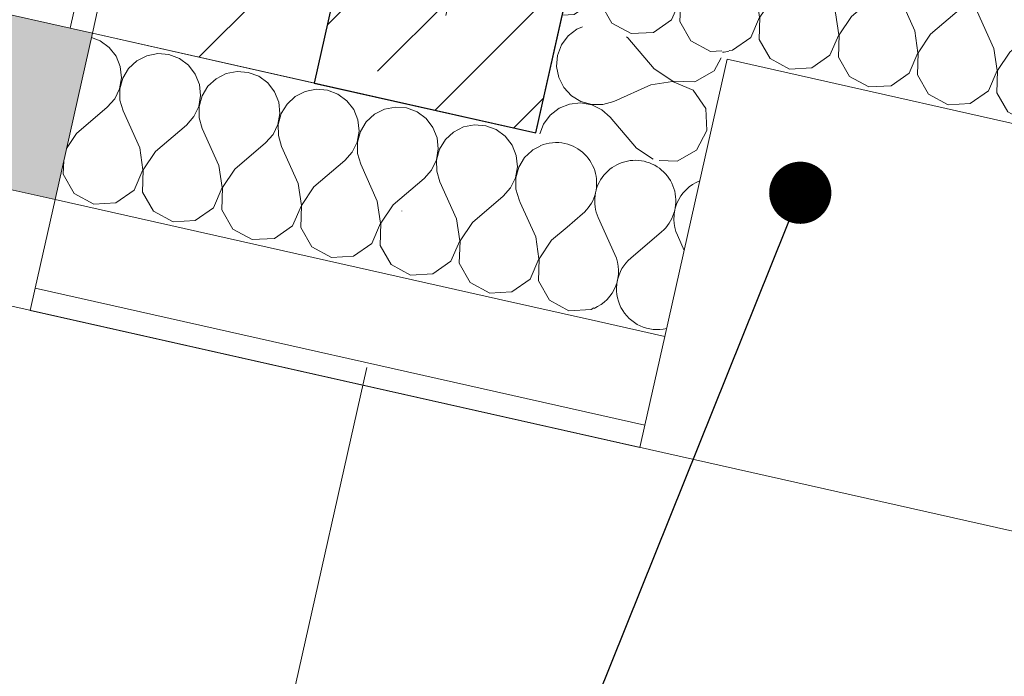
# Model space of a CAD drawing. Header units: millimetres. Extents: x -7145539 to -6664766, y 5874041 to 6141700.
# Tile 27 of 177: x -6938111 to -6937245, y 5891733 to 5892311. Entities that reach past the tile are written whole.
import ezdxf
from ezdxf.enums import TextEntityAlignment as Align

# ---------------------------------------------------------------- set-up
doc = ezdxf.new("R2010")
doc.units = ezdxf.units.MM
doc.header["$MEASUREMENT"] = 0
doc.linetypes.add('Штрихпунктирная', pattern=[670.277762, 352.777767, -176.388884, 0, -141.111112])
for name, color, linetype in [('АР-Стены_внешние_.АР', 7, 'Continuous'), ('АР-Чертеж-Оси_Осевые размеры.АР', 7, 'Continuous'), ('Окна Archicad', 7, 'Continuous')]:
    doc.layers.add(name, color=color, linetype=linetype)
for name, color, linetype, lineweight in [('АР-Стены_внешние_.АР_Ном._пера__1', 7, 'Continuous', 30), ('АР-Стены_внешние_.АР_Ном._пера__120', 7, 'Continuous', 15), ('АР-текст_наименование_Ном._пера__1', 7, 'Continuous', 0), ('АР-Чертеж-Оси_Осевые размеры.АР_Ном._пера__120', 7, 'Continuous', 0), ('Окна Archicad_Ном._пера__1', 7, 'Continuous', 0), ('Окна Archicad_Ном._пера__120', 7, 'Continuous', 0)]:
    doc.layers.add(name, color=color, linetype=linetype, lineweight=lineweight)
doc.styles.add('РЎР“Р•РќР•Р\xa0Р\x98Р\xa0_РЎРўР\x98Р›Р¬_2', font='GOTHIC.TTF')
doc.dimstyles.new('СГЕНЕРИР_СТИЛЬ__16', dxfattribs={"dimtxt": 0.18, "dimasz": 109.44, "dimexe": 0.18, "dimexo": 0.0625, "dimgap": 0, "dimtad": 0, "dimtih": 1, "dimtoh": 1, "dimdec": 4, "dimzin": 0, "dimdsep": 46, "dimcen": 0.09, "dimadec": 0, "dimazin": 0, "dimtfac": 1, "dimtdec": 4, "dimtmove": 0, "dimatfit": 3, "dimldrblk": 'ARROWHEAD_11', "dimfxl": 1, "dimtolj": 1, "dimtzin": 0, "dimarcsym": 0})

# ---------------------------------------------------------------- blocks, each defined once
blk = doc.blocks.new('Стена_318_1', base_point=(-6937759.14, 5892213.81))
at = {"layer": 'АР-Стены_внешние_.АР', "linetype": 'Continuous', "lineweight": 0, "true_color": 0x000000}
h = blk.add_hatch(dxfattribs=at)
h.set_pattern_fill('ЖЕЛЕЗОБЕТОН__PROJECT__0001', color=18, style=0, pattern_type=2)
h.set_pattern_definition([(45, (-6321637.81, 6318947.94), (-84.852814, 84.852814), []), (45, (-6321680.24, 6318990.37), (-84.852814, 84.852814), [90, -30, 0, -30])])
h.paths.add_polyline_path([(-6937657.19, 5892211.41), (-6937558.58, 5892650.47), (-6937753.72, 5892694.29), (-6937852.32, 5892255.24)])
at = {"layer": 'АР-Стены_внешние_.АР_Ном._пера__1', "color": 7, "linetype": 'Continuous', "lineweight": 30, "flags": 128}
for points in [[(-6937753.72, 5892694.29), (-6937852.32, 5892255.24)], [(-6937657.19, 5892211.41), (-6937558.58, 5892650.47)], [(-6937852.32, 5892255.24), (-6937657.19, 5892211.41)]]:
    blk.add_lwpolyline(points, dxfattribs=at)
blk = doc.blocks.new('Стена_333_1', base_point=(-6937851.28, 5892716.22))
at = {"layer": 'АР-Стены_внешние_.АР', "linetype": 'Continuous', "lineweight": 0, "true_color": 0x000000}
h = blk.add_hatch(dxfattribs=at)
h.set_pattern_fill('ШТУКАТУРКА__ГИПС_01_0001', color=18, style=0, pattern_type=2)
h.set_pattern_definition([(45, (-6321637.81, 6319297.94), (-111.369318, 111.369318), [0, -105, 0, -157.5]), (110, (-6321287.81, 6319297.94), (148.001588, 53.868173), [0, -77, 0, -133])])
h.paths.add_polyline_path([(-6937968.37, 5892742.51), (-6938067, 5892303.39), (-6938047.48, 5892299), (-6937948.85, 5892738.13)])
h = blk.add_hatch(dxfattribs=at)
h.set_pattern_fill('БЛОКИ_БЕТОННЫЕ_ЭФФЕКТИВН_78', color=18, style=0, pattern_type=2)
h.set_pattern_definition([(45, (-6321637.81, 6318947.94), (-127.279217, 127.279217), [])])
h.paths.add_polyline_path([(-6937948.85, 5892738.13), (-6938047.48, 5892299), (-6937852.34, 5892255.18), (-6937753.71, 5892694.3)])
at = {"layer": 'АР-Стены_внешние_.АР_Ном._пера__1', "color": 7, "linetype": 'Continuous', "lineweight": 15}
blk.add_line((-6937948.85, 5892738.13), (-6938047.48, 5892299), dxfattribs=at)
at = {"layer": 'АР-Стены_внешние_.АР_Ном._пера__1', "color": 7, "linetype": 'Continuous', "lineweight": 0, "flags": 128}
for points in [[(-6937968.37, 5892742.51), (-6938067, 5892303.39)], [(-6937968.37, 5892742.51), (-6937948.85, 5892738.13)], [(-6938067, 5892303.39), (-6938047.48, 5892299)]]:
    blk.add_lwpolyline(points, dxfattribs=at)
at = {"layer": 'АР-Стены_внешние_.АР_Ном._пера__1', "color": 7, "linetype": 'Continuous', "lineweight": 15, "flags": 128}
for points in [[(-6937948.85, 5892738.13), (-6937753.71, 5892694.3)], [(-6937852.34, 5892255.18), (-6937753.71, 5892694.3)], [(-6938047.48, 5892299), (-6937852.34, 5892255.18)]]:
    blk.add_lwpolyline(points, dxfattribs=at)
blk = doc.blocks.new('*X1063', base_point=(-6321637.81, 6318947.94))
at = {"layer": 'АР-Стены_внешние_.АР_Ном._пера__1', "color": 7, "linetype": 'Continuous', "lineweight": 0}
for p, q in [((-6937596.31, 5892444.84), (-6937605.09, 5892440.37)), ((-6937595.82, 5892444.94), (-6937596.31, 5892444.84)), ((-6937605.09, 5892440.37), (-6937605.94, 5892439.58)), ((-6937602.57, 5892363.86), (-6937616.16, 5892394.08)), ((-6937588.63, 5892360.73), (-6937561.46, 5892383.91)), ((-6937561.46, 5892383.91), (-6937558.96, 5892386.73)), ((-6937599.74, 5892344.55), (-6937602.57, 5892363.86)), ((-6937588.63, 5892360.73), (-6937599.45, 5892344.49)), ((-6937607.48, 5892326.63), (-6937599.74, 5892344.55)), ((-6937599.45, 5892344.49), (-6937600.12, 5892324.98)), ((-6937530.04, 5892328.9), (-6937532.37, 5892344.73)), ((-6937525.94, 5892334.58), (-6937529.76, 5892328.84)), ((-6937623.48, 5892315.46), (-6937607.48, 5892326.63)), ((-6937600.12, 5892324.98), (-6937590.43, 5892308.04)), ((-6937537.78, 5892310.98), (-6937530.04, 5892328.9)), ((-6937529.76, 5892328.84), (-6937530.43, 5892309.33)), ((-6937633.95, 5892314.88), (-6937623.48, 5892315.46)), ((-6937590.43, 5892308.04), (-6937573.28, 5892298.72)), ((-6937553.79, 5892299.81), (-6937537.78, 5892310.98)), ((-6937530.43, 5892309.33), (-6937520.74, 5892292.38)), ((-6937573.28, 5892298.72), (-6937553.79, 5892299.81)), ((-6937520.74, 5892292.38), (-6937503.59, 5892283.07)), ((-6937503.59, 5892283.07), (-6937493.67, 5892283.62))]:
    blk.add_line(p, q, dxfattribs=at)
blk = doc.blocks.new('*X1064', base_point=(-6321637.81, 6318947.94))
at = {"layer": 'АР-Стены_внешние_.АР_Ном._пера__1', "color": 7, "linetype": 'Continuous', "lineweight": 0}
for p, q in [((-6936992.44, 5892294.44), (-6936993.51, 5892297.12)), ((-6936977.86, 5892299.49), (-6936985.08, 5892292.79)), ((-6936970.7, 5892303.13), (-6936977.86, 5892299.49)), ((-6936991.41, 5892284.64), (-6936992.44, 5892294.44)), ((-6936985.08, 5892292.79), (-6936990.2, 5892284.37)), ((-6936993.1, 5892274.93), (-6936991.41, 5892284.64)), ((-6936990.2, 5892284.37), (-6936992.82, 5892274.87)), ((-6936997.38, 5892266.06), (-6936993.1, 5892274.93)), ((-6936992.82, 5892274.87), (-6936992.75, 5892265.02)), ((-6937003.93, 5892258.69), (-6936997.38, 5892266.06)), ((-6936992.75, 5892265.02), (-6936989.99, 5892255.56)), ((-6937045.03, 5892238.64), (-6937054.08, 5892258.76)), ((-6937031.09, 5892235.51), (-6937003.93, 5892258.69)), ((-6936984.25, 5892242.8), (-6936989.99, 5892255.56)), ((-6937042.2, 5892219.33), (-6937045.03, 5892238.64)), ((-6937031.09, 5892235.51), (-6937041.92, 5892219.26)), ((-6937112.05, 5892222.06), (-6937112.27, 5892215.41)), ((-6937049.94, 5892201.41), (-6937042.2, 5892219.33)), ((-6937041.92, 5892219.26), (-6937042.58, 5892199.75)), ((-6937135.64, 5892205.89), (-6937119.63, 5892217.06)), ((-6937119.63, 5892217.06), (-6937119.51, 5892217.34)), ((-6937112.27, 5892215.41), (-6937102.58, 5892198.46)), ((-6937137.78, 5892205.77), (-6937135.64, 5892205.89)), ((-6937065.94, 5892190.23), (-6937049.94, 5892201.41)), ((-6937102.58, 5892198.46), (-6937085.43, 5892189.14)), ((-6937042.58, 5892199.75), (-6937032.89, 5892182.81)), ((-6937085.43, 5892189.14), (-6937065.94, 5892190.23)), ((-6937032.89, 5892182.81), (-6937015.74, 5892173.49)), ((-6937015.74, 5892173.49), (-6936999.62, 5892174.39))]:
    blk.add_line(p, q, dxfattribs=at)
blk = doc.blocks.new('*X1065', base_point=(-6321637.81, 6318947.94))
at = {"layer": 'АР-Стены_внешние_.АР_Ном._пера__1', "color": 7, "linetype": 'Continuous', "lineweight": 0}
for p, q in [((-6937532.88, 5892348.21), (-6937547.53, 5892380.78)), ((-6937518.94, 5892345.08), (-6937491.77, 5892368.26)), ((-6937471.89, 5892351.92), (-6937477.83, 5892365.13))]:
    blk.add_line(p, q, dxfattribs=at)
for centre, start, end in [((-6937584.64, 5892411.08), 77.34106, 108.29013), ((-6937584.64, 5892411.08), 316.39265, 77.34106), ((-6937514.95, 5892395.43), 77.34106, 204.21096), ((-6937514.95, 5892395.43), 310.47116, 77.34106), ((-6937445.26, 5892379.78), 111.16556, 204.21096), ((-6937565.45, 5892333.56), 14.12981, 24.21096), ((-6937495.76, 5892317.91), 130.47116, 150.00609), ((-6937495.76, 5892317.91), 274.67669, 283.66158)]:
    blk.add_arc(centre, 35.71, start, end, dxfattribs=at)
blk = doc.blocks.new('*X1066', base_point=(-6321637.81, 6318947.94))
at = {"layer": 'АР-Стены_внешние_.АР_Ном._пера__1', "color": 7, "linetype": 'Continuous', "lineweight": 0}
for p, q in [((-6937456.92, 5892413.53), (-6937458.2, 5892412.88)), ((-6937447.25, 5892415.44), (-6937456.92, 5892413.53)), ((-6937437.43, 5892414.62), (-6937447.25, 5892415.44)), ((-6937428.21, 5892411.16), (-6937437.43, 5892414.62)), ((-6937420.28, 5892405.3), (-6937428.21, 5892411.16)), ((-6937414.26, 5892397.51), (-6937420.28, 5892405.3)), ((-6937377.56, 5892399.78), (-6937387.23, 5892397.88)), ((-6937367.74, 5892398.97), (-6937377.56, 5892399.78)), ((-6937410.59, 5892388.36), (-6937414.26, 5892397.51)), ((-6937396.01, 5892393.41), (-6937403.23, 5892386.71)), ((-6937387.23, 5892397.88), (-6937396.01, 5892393.41)), ((-6937358.52, 5892395.5), (-6937367.74, 5892398.97)), ((-6937350.59, 5892389.65), (-6937358.52, 5892395.5)), ((-6937409.57, 5892378.56), (-6937410.59, 5892388.36)), ((-6937403.23, 5892386.71), (-6937408.35, 5892378.29)), ((-6937344.57, 5892381.85), (-6937350.59, 5892389.65)), ((-6937317.54, 5892382.23), (-6937326.32, 5892377.75)), ((-6937307.87, 5892384.13), (-6937317.54, 5892382.23)), ((-6937298.05, 5892383.32), (-6937307.87, 5892384.13)), ((-6937288.82, 5892379.85), (-6937298.05, 5892383.32)), ((-6937411.26, 5892368.85), (-6937409.57, 5892378.56)), ((-6937408.35, 5892378.29), (-6937410.98, 5892368.79)), ((-6937340.9, 5892372.71), (-6937344.57, 5892381.85)), ((-6937326.32, 5892377.75), (-6937333.54, 5892371.05)), ((-6937280.9, 5892374), (-6937288.82, 5892379.85)), ((-6937274.87, 5892366.2), (-6937280.9, 5892374)), ((-6937415.54, 5892359.98), (-6937411.26, 5892368.85)), ((-6937410.98, 5892368.79), (-6937410.9, 5892358.94)), ((-6937339.87, 5892362.91), (-6937340.9, 5892372.71)), ((-6937333.54, 5892371.05), (-6937338.66, 5892362.63)), ((-6937271.21, 5892357.05), (-6937274.87, 5892366.2)), ((-6937247.85, 5892366.57), (-6937256.63, 5892362.1)), ((-6937238.18, 5892368.48), (-6937247.85, 5892366.57)), ((-6937228.36, 5892367.66), (-6937238.18, 5892368.48)), ((-6937219.13, 5892364.2), (-6937228.36, 5892367.66)), ((-6937422.08, 5892352.61), (-6937415.54, 5892359.98)), ((-6937410.9, 5892358.94), (-6937408.14, 5892349.48)), ((-6937341.57, 5892353.2), (-6937339.87, 5892362.91)), ((-6937338.66, 5892362.63), (-6937341.28, 5892353.14)), ((-6937270.18, 5892347.25), (-6937271.21, 5892357.05)), ((-6937256.63, 5892362.1), (-6937263.85, 5892355.4)), ((-6937211.21, 5892358.34), (-6937219.13, 5892364.2)), ((-6937205.18, 5892350.55), (-6937211.21, 5892358.34)), ((-6937463.19, 5892332.56), (-6937471.89, 5892351.92)), ((-6937449.25, 5892329.43), (-6937422.08, 5892352.61)), ((-6937393.49, 5892316.9), (-6937408.14, 5892349.48)), ((-6937345.84, 5892344.32), (-6937341.57, 5892353.2)), ((-6937341.28, 5892353.14), (-6937341.21, 5892343.28)), ((-6937263.85, 5892355.4), (-6937268.97, 5892346.98)), ((-6937201.52, 5892341.4), (-6937205.18, 5892350.55)), ((-6937178.15, 5892350.92), (-6937186.93, 5892346.45)), ((-6937168.48, 5892352.82), (-6937178.15, 5892350.92)), ((-6937158.66, 5892352.01), (-6937168.48, 5892352.82)), ((-6937149.44, 5892348.54), (-6937158.66, 5892352.01)), ((-6937141.51, 5892342.69), (-6937149.44, 5892348.54)), ((-6937352.39, 5892336.95), (-6937345.84, 5892344.32)), ((-6937341.21, 5892343.28), (-6937338.45, 5892333.82)), ((-6937271.87, 5892337.55), (-6937270.18, 5892347.25)), ((-6937268.97, 5892346.98), (-6937271.59, 5892337.48)), ((-6937200.49, 5892331.6), (-6937201.52, 5892341.4)), ((-6937194.16, 5892339.75), (-6937199.28, 5892331.33)), ((-6937186.93, 5892346.45), (-6937194.16, 5892339.75)), ((-6937135.49, 5892334.89), (-6937141.51, 5892342.69)), ((-6937460.35, 5892313.25), (-6937463.19, 5892332.56)), ((-6937379.56, 5892313.77), (-6937352.39, 5892336.95)), ((-6937323.8, 5892301.25), (-6937338.45, 5892333.82)), ((-6937276.15, 5892328.67), (-6937271.87, 5892337.55)), ((-6937271.59, 5892337.48), (-6937271.52, 5892327.63)), ((-6937202.18, 5892321.89), (-6937200.49, 5892331.6)), ((-6937199.28, 5892331.33), (-6937201.9, 5892321.83)), ((-6937131.82, 5892325.75), (-6937135.49, 5892334.89)), ((-6937449.25, 5892329.43), (-6937460.07, 5892313.18)), ((-6937282.69, 5892321.3), (-6937276.15, 5892328.67)), ((-6937271.52, 5892327.63), (-6937268.76, 5892318.17)), ((-6937206.46, 5892313.02), (-6937202.18, 5892321.89)), ((-6937201.9, 5892321.83), (-6937201.83, 5892311.98)), ((-6937130.8, 5892315.95), (-6937131.82, 5892325.75)), ((-6937124.47, 5892324.09), (-6937129.58, 5892315.67)), ((-6937118.48, 5892329.64), (-6937124.47, 5892324.09)), ((-6937468.09, 5892295.33), (-6937460.35, 5892313.25)), ((-6937460.07, 5892313.18), (-6937460.73, 5892293.67)), ((-6937390.66, 5892297.59), (-6937393.49, 5892316.9)), ((-6937379.56, 5892313.77), (-6937390.38, 5892297.53)), ((-6937309.86, 5892298.12), (-6937282.69, 5892321.3)), ((-6937254.11, 5892285.6), (-6937268.76, 5892318.17)), ((-6937213, 5892305.65), (-6937206.46, 5892313.02)), ((-6937132.49, 5892306.24), (-6937130.8, 5892315.95)), ((-6937129.58, 5892315.67), (-6937132.21, 5892306.18)), ((-6937240.17, 5892282.47), (-6937213, 5892305.65)), ((-6937201.83, 5892311.98), (-6937199.06, 5892302.52)), ((-6937136.77, 5892297.36), (-6937132.49, 5892306.24)), ((-6937132.21, 5892306.18), (-6937132.13, 5892296.32)), ((-6937398.4, 5892279.67), (-6937390.66, 5892297.59)), ((-6937390.38, 5892297.53), (-6937391.04, 5892278.02)), ((-6937320.97, 5892281.94), (-6937323.8, 5892301.25)), ((-6937309.86, 5892298.12), (-6937320.69, 5892281.88)), ((-6937184.42, 5892269.94), (-6937199.06, 5892302.52)), ((-6937143.31, 5892289.99), (-6937136.77, 5892297.36)), ((-6937132.13, 5892296.32), (-6937129.37, 5892286.86)), ((-6937484.1, 5892284.15), (-6937468.09, 5892295.33)), ((-6937460.73, 5892293.67), (-6937451.04, 5892276.73)), ((-6937170.48, 5892266.81), (-6937143.31, 5892289.99)), ((-6937487.15, 5892283.98), (-6937484.1, 5892284.15)), ((-6937414.41, 5892268.5), (-6937398.4, 5892279.67)), ((-6937328.71, 5892264.02), (-6937320.97, 5892281.94)), ((-6937320.69, 5892281.88), (-6937321.35, 5892262.37)), ((-6937251.27, 5892266.29), (-6937254.11, 5892285.6)), ((-6937240.17, 5892282.47), (-6937250.99, 5892266.22)), ((-6937128.52, 5892284.97), (-6937129.37, 5892286.86)), ((-6937451.04, 5892276.73), (-6937433.89, 5892267.41)), ((-6937391.04, 5892278.02), (-6937381.35, 5892261.08)), ((-6937181.58, 5892250.63), (-6937184.42, 5892269.94)), ((-6937433.89, 5892267.41), (-6937414.41, 5892268.5)), ((-6937381.35, 5892261.08), (-6937364.2, 5892251.76)), ((-6937344.71, 5892252.85), (-6937328.71, 5892264.02)), ((-6937321.35, 5892262.37), (-6937311.66, 5892245.42)), ((-6937259.02, 5892248.37), (-6937251.27, 5892266.29)), ((-6937250.99, 5892266.22), (-6937251.66, 5892246.71)), ((-6937170.48, 5892266.81), (-6937181.3, 5892250.57)), ((-6937364.2, 5892251.76), (-6937344.71, 5892252.85)), ((-6937311.66, 5892245.42), (-6937294.51, 5892236.1)), ((-6937275.02, 5892237.19), (-6937259.02, 5892248.37)), ((-6937251.66, 5892246.71), (-6937241.97, 5892229.77)), ((-6937189.32, 5892232.71), (-6937181.58, 5892250.63)), ((-6937181.3, 5892250.57), (-6937181.97, 5892231.06)), ((-6937294.51, 5892236.1), (-6937275.02, 5892237.19)), ((-6937241.97, 5892229.77), (-6937224.82, 5892220.45)), ((-6937205.33, 5892221.54), (-6937189.32, 5892232.71)), ((-6937181.97, 5892231.06), (-6937172.28, 5892214.12)), ((-6937224.82, 5892220.45), (-6937205.33, 5892221.54)), ((-6937172.28, 5892214.12), (-6937155.12, 5892204.8)), ((-6937155.12, 5892204.8), (-6937146.42, 5892205.29))]:
    blk.add_line(p, q, dxfattribs=at)
blk = doc.blocks.new('*X1067', base_point=(-6321637.81, 6318947.94))
at = {"layer": 'АР-Стены_внешние_.АР_Ном._пера__1', "color": 7, "linetype": 'Continuous', "lineweight": 0}
for p, q in [((-6937117.24, 5892330.79), (-6937118.48, 5892329.64)), ((-6937108.46, 5892335.27), (-6937117.24, 5892330.79)), ((-6937098.79, 5892337.17), (-6937108.46, 5892335.27)), ((-6937088.97, 5892336.36), (-6937098.79, 5892337.17)), ((-6937079.75, 5892332.89), (-6937088.97, 5892336.36)), ((-6937071.82, 5892327.04), (-6937079.75, 5892332.89)), ((-6937065.8, 5892319.24), (-6937071.82, 5892327.04)), ((-6937062.13, 5892310.09), (-6937065.8, 5892319.24)), ((-6937047.55, 5892315.14), (-6937054.77, 5892308.44)), ((-6937038.77, 5892319.61), (-6937047.55, 5892315.14)), ((-6937029.1, 5892321.52), (-6937038.77, 5892319.61)), ((-6937019.28, 5892320.7), (-6937029.1, 5892321.52)), ((-6937010.06, 5892317.24), (-6937019.28, 5892320.7)), ((-6937002.13, 5892311.38), (-6937010.06, 5892317.24)), ((-6937061.11, 5892300.29), (-6937062.13, 5892310.09)), ((-6937054.77, 5892308.44), (-6937059.89, 5892300.02)), ((-6936996.1, 5892303.59), (-6937002.13, 5892311.38)), ((-6937062.8, 5892290.59), (-6937061.11, 5892300.29)), ((-6937059.89, 5892300.02), (-6937062.51, 5892290.52)), ((-6936993.51, 5892297.12), (-6936996.1, 5892303.59)), ((-6937067.08, 5892281.71), (-6937062.8, 5892290.59)), ((-6937062.51, 5892290.52), (-6937062.44, 5892280.67)), ((-6937114.73, 5892254.29), (-6937128.52, 5892284.97)), ((-6937073.62, 5892274.34), (-6937067.08, 5892281.71)), ((-6937062.44, 5892280.67), (-6937059.68, 5892271.21)), ((-6937100.79, 5892251.16), (-6937073.62, 5892274.34)), ((-6937054.08, 5892258.76), (-6937059.68, 5892271.21)), ((-6937111.89, 5892234.98), (-6937114.73, 5892254.29)), ((-6937100.79, 5892251.16), (-6937111.61, 5892234.92)), ((-6937119.51, 5892217.34), (-6937111.89, 5892234.98)), ((-6937111.61, 5892234.92), (-6937112.05, 5892222.06)), ((-6937146.42, 5892205.29), (-6937137.78, 5892205.77))]:
    blk.add_line(p, q, dxfattribs=at)
blk = doc.blocks.new('Стена_334_1', base_point=(-6937587.27, 5892431.44))
at = {"layer": 'АР-Стены_внешние_.АР_Ном._пера__1', "color": 7, "linetype": 'Continuous', "lineweight": 0, "flags": 128}
for points in [[(-6937602.4, 5892455.34), (-6937635.27, 5892308.98)], [(-6936968.49, 5892312.96), (-6937602.4, 5892455.34)], [(-6936968.49, 5892312.96), (-6937001.37, 5892166.6)], [(-6937488.92, 5892276.11), (-6937147.72, 5892199.47)]]:
    blk.add_lwpolyline(points, dxfattribs=at)
at = {"layer": 'АР-Стены_внешние_.АР', "color": 7, "lineweight": 0}
for name in ['*X1063', '*X1065', '*X1066', '*X1067', '*X1064']:
    blk.add_blockref(name, (-6321637.81, 6318947.94), dxfattribs=at)
blk = doc.blocks.new('*X1071', base_point=(-6321637.81, 6318947.94))
at = {"layer": 'АР-Стены_внешние_.АР_Ном._пера__1', "color": 7, "linetype": 'Continuous', "lineweight": 0}
for p, q in [((-6937629.75, 5892128.47), (-6937616.25, 5892139.99)), ((-6937587.67, 5892104.29), (-6937602.31, 5892136.86)), ((-6937573.73, 5892101.16), (-6937546.56, 5892124.34)), ((-6937526.68, 5892107.99), (-6937532.62, 5892121.21))]:
    blk.add_line(p, q, dxfattribs=at)
for centre, start, end in [((-6937639.43, 5892167.16), 77.34106, 113.05479), ((-6937639.43, 5892167.16), 310.47116, 77.34106), ((-6937569.74, 5892151.51), 77.34106, 204.21096), ((-6937569.74, 5892151.51), 310.47116, 77.34106), ((-6937500.05, 5892135.85), 111.15997, 204.21096), ((-6937620.24, 5892089.64), 293.39518, 24.21096), ((-6937550.55, 5892073.99), 130.47116, 283.66676)]:
    blk.add_arc(centre, 35.71, start, end, dxfattribs=at)
blk = doc.blocks.new('*X1074', base_point=(-6321637.81, 6318947.94))
at = {"layer": 'АР-Стены_внешние_.АР_Ном._пера__1', "color": 7, "linetype": 'Continuous', "lineweight": 0}
for p, q in [((-6938040.53, 5892292.46), (-6938048.3, 5892295.38)), ((-6938032.61, 5892286.61), (-6938040.53, 5892292.46)), ((-6938026.58, 5892278.81), (-6938032.61, 5892286.61)), ((-6938022.92, 5892269.66), (-6938026.58, 5892278.81)), ((-6937999.55, 5892279.18), (-6938008.34, 5892274.71)), ((-6937989.89, 5892281.09), (-6937999.55, 5892279.18)), ((-6937980.07, 5892280.27), (-6937989.89, 5892281.09)), ((-6937970.84, 5892276.81), (-6937980.07, 5892280.27)), ((-6938021.89, 5892259.86), (-6938022.92, 5892269.66)), ((-6938008.34, 5892274.71), (-6938015.56, 5892268.01)), ((-6937962.92, 5892270.95), (-6937970.84, 5892276.81)), ((-6937956.89, 5892263.16), (-6937962.92, 5892270.95)), ((-6938015.56, 5892268.01), (-6938020.68, 5892259.59)), ((-6937953.23, 5892254.01), (-6937956.89, 5892263.16)), ((-6937929.86, 5892263.53), (-6937938.64, 5892259.06)), ((-6937920.19, 5892265.43), (-6937929.86, 5892263.53)), ((-6937910.37, 5892264.62), (-6937920.19, 5892265.43)), ((-6937901.15, 5892261.15), (-6937910.37, 5892264.62)), ((-6937893.22, 5892255.3), (-6937901.15, 5892261.15)), ((-6938023.58, 5892250.16), (-6938021.89, 5892259.86)), ((-6938020.68, 5892259.59), (-6938023.3, 5892250.09)), ((-6937952.2, 5892244.21), (-6937953.23, 5892254.01)), ((-6937945.87, 5892252.36), (-6937950.99, 5892243.94)), ((-6937938.64, 5892259.06), (-6937945.87, 5892252.36)), ((-6937887.2, 5892247.5), (-6937893.22, 5892255.3)), ((-6938027.86, 5892241.28), (-6938023.58, 5892250.16)), ((-6938023.3, 5892250.09), (-6938023.23, 5892240.24)), ((-6937953.89, 5892234.5), (-6937952.2, 5892244.21)), ((-6937950.99, 5892243.94), (-6937953.61, 5892234.44)), ((-6937883.53, 5892238.36), (-6937887.2, 5892247.5)), ((-6937860.17, 5892247.88), (-6937868.95, 5892243.41)), ((-6937850.5, 5892249.78), (-6937860.17, 5892247.88)), ((-6937840.68, 5892248.97), (-6937850.5, 5892249.78)), ((-6937831.46, 5892245.5), (-6937840.68, 5892248.97)), ((-6937823.53, 5892239.65), (-6937831.46, 5892245.5)), ((-6938034.4, 5892233.91), (-6938027.86, 5892241.28)), ((-6938023.23, 5892240.24), (-6938020.47, 5892230.78)), ((-6937882.51, 5892228.56), (-6937883.53, 5892238.36)), ((-6937876.18, 5892236.7), (-6937881.29, 5892228.28)), ((-6937868.95, 5892243.41), (-6937876.18, 5892236.7)), ((-6937817.51, 5892231.85), (-6937823.53, 5892239.65)), ((-6938061.57, 5892210.73), (-6938034.4, 5892233.91)), ((-6938005.82, 5892198.21), (-6938020.47, 5892230.78)), ((-6937958.17, 5892225.63), (-6937953.89, 5892234.5)), ((-6937953.61, 5892234.44), (-6937953.54, 5892224.59)), ((-6937884.2, 5892218.85), (-6937882.51, 5892228.56)), ((-6937881.29, 5892228.28), (-6937883.92, 5892218.79)), ((-6937813.84, 5892222.7), (-6937817.51, 5892231.85)), ((-6937799.26, 5892227.75), (-6937806.48, 5892221.05)), ((-6937790.48, 5892232.22), (-6937799.26, 5892227.75)), ((-6937780.81, 5892234.13), (-6937790.48, 5892232.22)), ((-6937770.99, 5892233.31), (-6937780.81, 5892234.13)), ((-6937761.76, 5892229.85), (-6937770.99, 5892233.31)), ((-6937753.84, 5892223.99), (-6937761.76, 5892229.85)), ((-6937991.88, 5892195.08), (-6937964.71, 5892218.26)), ((-6937964.71, 5892218.26), (-6937958.17, 5892225.63)), ((-6937953.54, 5892224.59), (-6937950.77, 5892215.13)), ((-6937888.48, 5892209.97), (-6937884.2, 5892218.85)), ((-6937883.92, 5892218.79), (-6937883.84, 5892208.93)), ((-6937812.81, 5892212.9), (-6937813.84, 5892222.7)), ((-6937806.48, 5892221.05), (-6937811.6, 5892212.63)), ((-6937747.81, 5892216.2), (-6937753.84, 5892223.99)), ((-6937711.12, 5892218.47), (-6937720.79, 5892216.57)), ((-6937701.3, 5892217.66), (-6937711.12, 5892218.47)), ((-6937692.07, 5892214.19), (-6937701.3, 5892217.66)), ((-6938061.57, 5892210.73), (-6938070.23, 5892197.74)), ((-6937936.13, 5892182.55), (-6937950.77, 5892215.13)), ((-6937895.02, 5892202.6), (-6937888.48, 5892209.97)), ((-6937883.84, 5892208.93), (-6937881.08, 5892199.47)), ((-6937814.51, 5892203.2), (-6937812.81, 5892212.9)), ((-6937811.6, 5892212.63), (-6937814.22, 5892203.13)), ((-6937744.15, 5892207.05), (-6937747.81, 5892216.2)), ((-6937729.57, 5892212.1), (-6937736.79, 5892205.4)), ((-6937720.79, 5892216.57), (-6937729.57, 5892212.1)), ((-6937684.15, 5892208.34), (-6937692.07, 5892214.19)), ((-6937922.19, 5892179.42), (-6937895.02, 5892202.6)), ((-6937818.79, 5892194.32), (-6937814.51, 5892203.2)), ((-6937814.22, 5892203.13), (-6937814.15, 5892193.28)), ((-6937743.12, 5892197.25), (-6937744.15, 5892207.05)), ((-6937736.79, 5892205.4), (-6937741.91, 5892196.98)), ((-6937678.12, 5892200.54), (-6937684.15, 5892208.34)), ((-6937674.46, 5892191.4), (-6937678.12, 5892200.54)), ((-6938002.98, 5892178.9), (-6938005.82, 5892198.21)), ((-6937991.88, 5892195.08), (-6938002.7, 5892178.83)), ((-6937866.43, 5892166.9), (-6937881.08, 5892199.47)), ((-6937825.33, 5892186.95), (-6937818.79, 5892194.32)), ((-6937814.15, 5892193.28), (-6937811.39, 5892183.82)), ((-6937744.81, 5892187.54), (-6937743.12, 5892197.25)), ((-6937741.91, 5892196.98), (-6937744.53, 5892187.48)), ((-6937660.72, 5892195.66), (-6937667.1, 5892189.74)), ((-6938072.65, 5892186.95), (-6938073.06, 5892174.98)), ((-6937852.5, 5892163.77), (-6937825.33, 5892186.95)), ((-6937796.74, 5892151.25), (-6937811.39, 5892183.82)), ((-6937749.09, 5892178.67), (-6937744.81, 5892187.54)), ((-6937744.53, 5892187.48), (-6937744.46, 5892177.63)), ((-6937673.43, 5892181.6), (-6937674.46, 5892191.4)), ((-6937667.1, 5892189.74), (-6937672.22, 5892181.32)), ((-6938073.06, 5892174.98), (-6938063.37, 5892158.03)), ((-6938010.73, 5892160.98), (-6938002.98, 5892178.9)), ((-6938002.7, 5892178.83), (-6938003.37, 5892159.32)), ((-6937933.29, 5892163.24), (-6937936.13, 5892182.55)), ((-6937922.19, 5892179.42), (-6937933.01, 5892163.18)), ((-6937755.63, 5892171.3), (-6937749.09, 5892178.67)), ((-6937744.46, 5892177.63), (-6937741.7, 5892168.17)), ((-6937675.12, 5892171.89), (-6937673.43, 5892181.6)), ((-6937672.22, 5892181.32), (-6937674.84, 5892171.83)), ((-6937863.6, 5892147.59), (-6937866.43, 5892166.9)), ((-6937782.8, 5892148.12), (-6937755.63, 5892171.3)), ((-6937727.05, 5892135.59), (-6937741.7, 5892168.17)), ((-6937679.4, 5892163.01), (-6937675.12, 5892171.89)), ((-6937674.84, 5892171.83), (-6937674.77, 5892161.97)), ((-6938063.37, 5892158.03), (-6938046.22, 5892148.72)), ((-6938026.73, 5892149.8), (-6938010.73, 5892160.98)), ((-6938003.37, 5892159.32), (-6937993.68, 5892142.38)), ((-6937941.03, 5892145.32), (-6937933.29, 5892163.24)), ((-6937933.01, 5892163.18), (-6937933.68, 5892143.67)), ((-6937852.5, 5892163.77), (-6937863.32, 5892147.53)), ((-6937685.94, 5892155.64), (-6937679.4, 5892163.01)), ((-6937674.77, 5892161.97), (-6937672, 5892152.51)), ((-6938046.22, 5892148.72), (-6938026.73, 5892149.8)), ((-6937793.91, 5892131.94), (-6937796.74, 5892151.25)), ((-6937713.11, 5892132.46), (-6937685.94, 5892155.64)), ((-6937670.94, 5892150.16), (-6937672, 5892152.51)), ((-6937993.68, 5892142.38), (-6937976.53, 5892133.06)), ((-6937957.04, 5892134.15), (-6937941.03, 5892145.32)), ((-6937933.68, 5892143.67), (-6937923.99, 5892126.73)), ((-6937871.34, 5892129.67), (-6937863.6, 5892147.59)), ((-6937863.32, 5892147.53), (-6937863.98, 5892128.02)), ((-6937782.8, 5892148.12), (-6937793.63, 5892131.87)), ((-6937976.53, 5892133.06), (-6937957.04, 5892134.15)), ((-6937801.65, 5892114.02), (-6937793.91, 5892131.94)), ((-6937793.63, 5892131.87), (-6937794.29, 5892112.36)), ((-6937724.21, 5892116.28), (-6937727.05, 5892135.59)), ((-6937713.11, 5892132.46), (-6937723.93, 5892116.22)), ((-6937923.99, 5892126.73), (-6937906.83, 5892117.41)), ((-6937887.35, 5892118.5), (-6937871.34, 5892129.67)), ((-6937863.98, 5892128.02), (-6937854.29, 5892111.07)), ((-6937906.83, 5892117.41), (-6937887.35, 5892118.5)), ((-6937817.65, 5892102.84), (-6937801.65, 5892114.02)), ((-6937731.96, 5892098.36), (-6937724.21, 5892116.28)), ((-6937723.93, 5892116.22), (-6937724.6, 5892096.71)), ((-6937854.29, 5892111.07), (-6937837.14, 5892101.76)), ((-6937794.29, 5892112.36), (-6937784.6, 5892095.42)), ((-6937837.14, 5892101.76), (-6937817.65, 5892102.84)), ((-6937747.96, 5892087.19), (-6937731.96, 5892098.36)), ((-6937724.6, 5892096.71), (-6937714.91, 5892079.77)), ((-6937784.6, 5892095.42), (-6937767.45, 5892086.1)), ((-6937767.45, 5892086.1), (-6937747.96, 5892087.19)), ((-6937714.91, 5892079.77), (-6937697.76, 5892070.45)), ((-6937697.76, 5892070.45), (-6937688.73, 5892070.95))]:
    blk.add_line(p, q, dxfattribs=at)
blk = doc.blocks.new('*X1075', base_point=(-6321637.81, 6318947.94))
at = {"layer": 'АР-Стены_внешние_.АР_Ном._пера__1', "color": 7, "linetype": 'Continuous', "lineweight": 0}
for p, q in [((-6937659.87, 5892196.45), (-6937660.72, 5892195.66)), ((-6937653.34, 5892199.78), (-6937659.87, 5892196.45)), ((-6937657.36, 5892119.94), (-6937670.94, 5892150.16)), ((-6937643.42, 5892116.81), (-6937629.75, 5892128.47)), ((-6937654.52, 5892100.63), (-6937657.36, 5892119.94)), ((-6937643.42, 5892116.81), (-6937654.24, 5892100.57)), ((-6937662.26, 5892082.71), (-6937654.52, 5892100.63)), ((-6937654.24, 5892100.57), (-6937654.91, 5892081.06)), ((-6937678.27, 5892071.54), (-6937662.26, 5892082.71)), ((-6937654.91, 5892081.06), (-6937645.22, 5892064.11)), ((-6937688.73, 5892070.95), (-6937678.27, 5892071.54)), ((-6937645.22, 5892064.11), (-6937628.07, 5892054.8)), ((-6937628.07, 5892054.8), (-6937608.58, 5892055.88)), ((-6937608.58, 5892055.88), (-6937606.27, 5892057.5))]:
    blk.add_line(p, q, dxfattribs=at)
blk = doc.blocks.new('Горизонтальное Многостворчатое Окно 23[37]_1', base_point=(-6321637.81, 6318947.94))
at = {"layer": 'Окна Archicad', "linetype": 'Continuous', "lineweight": 0, "true_color": 0xffffff}
blk.add_hatch(color=7, dxfattribs=at).paths.add_polyline_path([(-6938047.47, 5892299.07), (-6938120.64, 5892315.51), (-6938153.52, 5892169.15), (-6938080.34, 5892152.72)])
at = {"layer": 'Окна Archicad_Ном._пера__1', "color": 7, "linetype": 'Continuous', "lineweight": 0}
for p, q in [((-6938047.47, 5892299.07), (-6938080.34, 5892152.72)), ((-6938047.47, 5892299.07), (-6938080.34, 5892152.72)), ((-6938080.34, 5892152.72), (-6938097.87, 5892074.66)), ((-6938080.34, 5892152.72), (-6938097.87, 5892074.66)), ((-6938097.87, 5892074.66), (-6938102.25, 5892055.15)), ((-6938097.87, 5892074.66), (-6938102.25, 5892055.15))]:
    blk.add_line(p, q, dxfattribs=at)
at = {"layer": 'Окна Archicad_Ном._пера__120', "color": 7, "linetype": 'Continuous', "lineweight": 0}
for p, q in [((-6938120.64, 5892315.51), (-6938047.47, 5892299.07)), ((-6938047.47, 5892299.07), (-6938080.34, 5892152.72)), ((-6938080.34, 5892152.72), (-6938153.52, 5892169.15))]:
    blk.add_line(p, q, dxfattribs=at)
blk = doc.blocks.new('Стена_336_1', base_point=(-6940577.08, 5892846.74))
at = {"layer": 'АР-Стены_внешние_.АР_Ном._пера__1', "color": 7, "linetype": 'Continuous', "lineweight": 0}
for p, q in [((-6938080.34, 5892152.72), (-6937690.06, 5892065.06)), ((-6938097.87, 5892074.66), (-6937572.94, 5891956.76)), ((-6937690.06, 5892065.06), (-6937602.24, 5892045.34)), ((-6937602.24, 5892045.34), (-6937543.7, 5892032.19)), ((-6937572.94, 5891956.76), (-6937561.23, 5891954.13))]:
    blk.add_line(p, q, dxfattribs=at)
at = {"layer": 'АР-Стены_внешние_.АР_Ном._пера__1', "color": 7, "linetype": 'Continuous', "lineweight": 0, "flags": 128}
for points in [[(-6937657.19, 5892211.41), (-6938047.47, 5892299.07)], [(-6937543.7, 5892032.19), (-6937510.83, 5892178.54)], [(-6938102.25, 5892055.15), (-6937565.62, 5891934.62)], [(-6937561.23, 5891954.13), (-6937543.7, 5892032.19)], [(-6937565.62, 5891934.62), (-6937561.23, 5891954.13)]]:
    blk.add_lwpolyline(points, dxfattribs=at)
at = {"layer": 'АР-Стены_внешние_.АР', "color": 7, "lineweight": 0}
for name in ['*X1074', '*X1071', '*X1075']:
    blk.add_blockref(name, (-6321637.81, 6318947.94), dxfattribs=at)
at = {"layer": 'Окна Archicad', "color": 7, "linetype": 'Continuous', "lineweight": 0}
blk.add_blockref('Горизонтальное Многостворчатое Окно 23[37]_1', (-6321637.81, 6318947.94), dxfattribs=at)
blk = doc.blocks.new('*X1094', base_point=(-6321637.81, 6318947.94))
at = {"layer": 'АР-Стены_внешние_.АР_Ном._пера__1', "color": 7, "linetype": 'Continuous', "lineweight": 0}
for p, q in [((-6937616.12, 5892304.68), (-6937621.12, 5892302.68)), ((-6937628.91, 5892296.65), (-6937634.77, 5892288.73)), ((-6937621.12, 5892302.68), (-6937628.91, 5892296.65)), ((-6937576.22, 5892294.86), (-6937577.52, 5892296.01)), ((-6937634.77, 5892288.73), (-6937638.23, 5892279.5)), ((-6937553.04, 5892267.69), (-6937576.22, 5892294.86)), ((-6937638.23, 5892279.5), (-6937639.05, 5892269.68)), ((-6937639.05, 5892269.68), (-6937637.14, 5892260.01)), ((-6937500.34, 5892265.89), (-6937494.15, 5892277.29)), ((-6937553.04, 5892267.69), (-6937536.79, 5892256.87)), ((-6937517.28, 5892256.2), (-6937500.34, 5892265.89)), ((-6937637.14, 5892260.01), (-6937632.67, 5892251.23)), ((-6937556.17, 5892253.75), (-6937588.74, 5892239.1)), ((-6937536.86, 5892256.59), (-6937556.17, 5892253.75)), ((-6937518.94, 5892248.84), (-6937536.86, 5892256.59)), ((-6937536.79, 5892256.87), (-6937517.28, 5892256.2)), ((-6937632.67, 5892251.23), (-6937625.97, 5892244.01)), ((-6937625.97, 5892244.01), (-6937617.55, 5892238.89)), ((-6937507.76, 5892232.84), (-6937518.94, 5892248.84)), ((-6937627.62, 5892236.65), (-6937636.77, 5892232.99)), ((-6937617.82, 5892237.68), (-6937627.62, 5892236.65)), ((-6937608.11, 5892235.99), (-6937617.82, 5892237.68)), ((-6937617.55, 5892238.89), (-6937608.05, 5892236.27)), ((-6937599.24, 5892231.71), (-6937608.11, 5892235.99)), ((-6937608.05, 5892236.27), (-6937598.2, 5892236.34)), ((-6937598.2, 5892236.34), (-6937588.74, 5892239.1)), ((-6937644.57, 5892226.96), (-6937650.42, 5892219.03)), ((-6937636.77, 5892232.99), (-6937644.57, 5892226.96)), ((-6937591.87, 5892225.16), (-6937599.24, 5892231.71)), ((-6937506.67, 5892213.35), (-6937507.76, 5892232.84)), ((-6937650.42, 5892219.03), (-6937653.59, 5892210.6)), ((-6937568.69, 5892198), (-6937591.87, 5892225.16)), ((-6937515.99, 5892196.2), (-6937506.67, 5892213.35)), ((-6937568.69, 5892198), (-6937554.06, 5892188.25)), ((-6937532.94, 5892186.51), (-6937515.99, 5892196.2)), ((-6937548.7, 5892187.05), (-6937532.94, 5892186.51))]:
    blk.add_line(p, q, dxfattribs=at)
blk = doc.blocks.new('Стена_347_1', base_point=(-6937642.05, 5892187.52))
at = {"layer": 'АР-Стены_внешние_.АР_Ном._пера__1', "color": 7, "linetype": 'Continuous', "lineweight": 0, "flags": 128}
for points in [[(-6937635.27, 5892308.98), (-6937657.19, 5892211.41)], [(-6937510.83, 5892178.54), (-6937488.92, 5892276.11)]]:
    blk.add_lwpolyline(points, dxfattribs=at)
at = {"layer": 'АР-Стены_внешние_.АР', "color": 7, "lineweight": 0}
blk.add_blockref('*X1094', (-6321637.81, 6318947.94), dxfattribs=at)
blk = doc.blocks.new('Стандартный Маркер Сетки[173]_1', base_point=(-6934208.08, 5908024.5))
at = {"layer": 'АР-Чертеж-Оси_Осевые размеры.АР_Ном._пера__120', "color": 7, "linetype": 'Штрихпунктирная', "lineweight": 0}
blk.add_line((-6934427.21, 5907048.8), (-6938989.72, 5886734.4), dxfattribs=at)
at = {"layer": 'АР-Чертеж-Оси_Осевые размеры.АР_Ном._пера__120', "color": 7, "lineweight": 0, "style": 'РЎР“Р•РќР•Р\xa0Р\x98Р\xa0_РЎРўР\x98Р›Р¬_2'}
blk.add_attdef('AC_MarkerText_1', text='', height=350, rotation=347.34172, dxfattribs=at).set_placement((-6939248.49, 5885451.94), align=Align.TOP_CENTER)
blk = doc.blocks.new('Стандартный Маркер Сетки[190]_1', base_point=(-6934208.08, 5908024.5))
at = {"layer": 'АР-Чертеж-Оси_Осевые размеры.АР_Ном._пера__120', "color": 7, "linetype": 'Штрихпунктирная', "lineweight": 0}
blk.add_line((-6934427.21, 5907048.8), (-6938989.72, 5886734.4), dxfattribs=at)
at = {"layer": 'АР-Чертеж-Оси_Осевые размеры.АР_Ном._пера__120', "color": 7, "lineweight": 0, "style": 'РЎР“Р•РќР•Р\xa0Р\x98Р\xa0_РЎРўР\x98Р›Р¬_2'}
blk.add_attdef('AC_MarkerText_1', text='', height=350, rotation=347.34172, dxfattribs=at).set_placement((-6939248.49, 5885451.94), align=Align.TOP_CENTER)
blk = doc.blocks.new('ARROWHEAD_11')
at = {"color": 0, "linetype": 'Continuous', "lineweight": 0}
blk.add_line((0, 0), (-1, 0), dxfattribs=at)
at = {"color": 0, "linetype": 'Continuous', "lineweight": 0, "const_width": 0.25, "flags": 128}
blk.add_lwpolyline([(-0.125, 0, 1), (0.125, 0, 1)], format="xyb", close=True, dxfattribs=at)

msp = doc.modelspace()

# ---------------------------------------------------------------- linework, layer by layer
at = {"layer": 'АР-Стены_внешние_.АР_Ном._пера__120', "color": 7, "linetype": 'Continuous', "lineweight": 15}
msp.add_lwpolyline([(-6916228.31, 5902971.95), (-6919760.25, 5903765.24), (-6919994.73, 5902721.31), (-6922951.55, 5903385.43), (-6922105.68, 5907151.45), (-6931032.53, 5909156.43), (-6931491.54, 5907112.78), (-6934526.41, 5907794.43), (-6934346.81, 5908594.07), (-6937888.47, 5909389.55), (-6941605.18, 5892841.93), (-6919612.69, 5887902.27)], dxfattribs=at)

# ---------------------------------------------------------------- block references
at = {"layer": 'АР-Стены_внешние_.АР', "color": 7, "lineweight": 0}
for name, p in [('Стена_336_1', (-6940577.08, 5892846.74)), ('Стена_333_1', (-6937851.28, 5892716.22)), ('Стена_318_1', (-6937759.14, 5892213.81)), ('Стена_334_1', (-6937587.27, 5892431.44)), ('Стена_347_1', (-6937642.05, 5892187.52))]:
    msp.add_blockref(name, p, dxfattribs=at)
at = {"layer": 'АР-Чертеж-Оси_Осевые размеры.АР', "color": 8, "linetype": 'Continuous', "lineweight": 15}
for name in ['Стандартный Маркер Сетки[173]_1', 'Стандартный Маркер Сетки[190]_1']:
    msp.add_blockref(name, (-6934208.08, 5908024.5), dxfattribs=at)

# ---------------------------------------------------------------- leaders
at = {"layer": 'АР-текст_наименование_Ном._пера__1', "color": 7, "linetype": 'Continuous', "lineweight": 0, "annotation_type": 0, "has_hookline": 1, "hookline_direction": 1, "text_width": 2866.18, "horizontal_direction": (0.975694, -0.219136, 0)}
msp.add_leader([(-6937424.57, 5892158.66), (-6938000.93, 5890724.98), (-6938106.72, 5890748.74)], dimstyle='СГЕНЕРИР_СТИЛЬ__16', dxfattribs=at)

doc.saveas('drawing.dxf')
